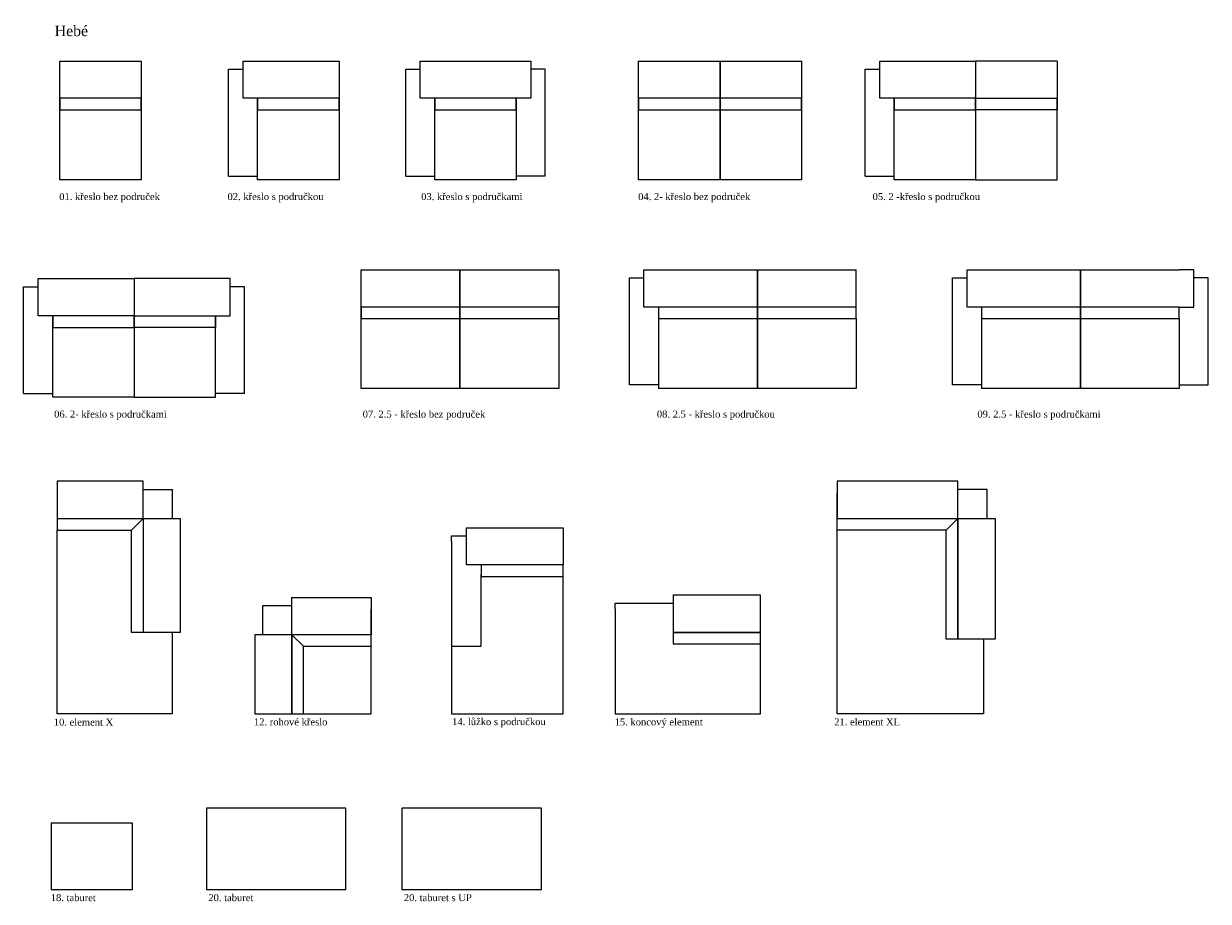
# Model space of a CAD drawing. Header units: millimetres. Extents: x -12383 to 13337, y -3202 to 6141.
# Tile 1 of 3: x -12383 to -2196, y -1501 to 6047. Entities that reach past the tile are written whole.
import ezdxf

# ---------------------------------------------------------------- set-up
doc = ezdxf.new("R2010")
doc.units = ezdxf.units.MM
doc.header["$MEASUREMENT"] = 0

msp = doc.modelspace()

# ---------------------------------------------------------------- linework, layer by layer
at = {"color": 18, "true_color": 0x000000}
for p, q in [((-12072, 5725), (-11372, 5725)), ((-12072, 5405), (-12072, 5725)), ((-12072, 5725), (-11372, 5725)), ((-12072, 4705), (-12072, 5725)), ((-11372, 5725), (-11372, 5405)), ((-11372, 5725), (-11372, 4705)), ((-10496, 5725), (-9671, 5725)), ((-10496, 5405), (-10496, 5725)), ((-10371, 5725), (-9671, 5725)), ((-9671, 5725), (-9671, 4705)), ((-9671, 5725), (-9671, 5405)), ((-8973, 5725), (-8023, 5725)), ((-8973, 5405), (-8973, 5725)), ((-8023, 5725), (-8023, 5405)), ((-7095, 5725), (-6395, 5725)), ((-7095, 5405), (-7095, 5725)), ((-7095, 5725), (-6395, 5725)), ((-7095, 4705), (-7095, 5725)), ((-6395, 5725), (-5695, 5725)), ((-6395, 5405), (-6395, 5725)), ((-6395, 5725), (-5695, 5725)), ((-6395, 4705), (-6395, 5725)), ((-6395, 5725), (-6395, 5405)), ((-6395, 5725), (-6395, 4705)), ((-5695, 5725), (-5695, 5405)), ((-5695, 5725), (-5695, 4705)), ((-5022, 5725), (-4197, 5725)), ((-5022, 5405), (-5022, 5725)), ((-4897, 5725), (-4197, 5725)), ((-4197, 5725), (-4197, 5405)), ((-4197, 5725), (-4197, 4705)), ((-3497, 5725), (-4197, 5725)), ((-4197, 5725), (-4197, 4705)), ((-11372, 5405), (-12072, 5405)), ((-12072, 5405), (-12072, 5305)), ((-11372, 5405), (-12072, 5405)), ((-11372, 5305), (-11372, 5405)), ((-9671, 5405), (-10496, 5405)), ((-10371, 4705), (-10371, 5405)), ((-9671, 5405), (-10371, 5405)), ((-10371, 5405), (-10371, 5305)), ((-9671, 5305), (-9671, 5405)), ((-8023, 5405), (-8973, 5405)), ((-8848, 4705), (-8848, 5405)), ((-8148, 5405), (-8848, 5405)), ((-8848, 5405), (-8848, 5305)), ((-8148, 5405), (-8148, 4705)), ((-8148, 5305), (-8148, 5405)), ((-6395, 5405), (-7095, 5405)), ((-7095, 5405), (-7095, 5305)), ((-6395, 5405), (-7095, 5405)), ((-5695, 5405), (-6395, 5405)), ((-6395, 5405), (-6395, 5305)), ((-5695, 5405), (-6395, 5405)), ((-6395, 5305), (-6395, 5405)), ((-5695, 5305), (-5695, 5405)), ((-4197, 5405), (-5022, 5405)), ((-4197, 5405), (-4897, 5405)), ((-4897, 5405), (-4897, 5305)), ((-4897, 4705), (-4897, 5405)), ((-4197, 5305), (-4197, 5405)), ((-4197, 5405), (-3497, 5405)), ((-4197, 5305), (-4197, 5405)), ((-3497, 4705), (-3497, 5405)), ((-3497, 5405), (-3497, 5305)), ((-12072, 5305), (-11372, 5305)), ((-10371, 5305), (-9671, 5305)), ((-8848, 5305), (-8148, 5305)), ((-7095, 5305), (-6395, 5305)), ((-6395, 5305), (-5695, 5305)), ((-4897, 5305), (-4197, 5305)), ((-3497, 5305), (-4197, 5305)), ((-11372, 4705), (-12072, 4705)), ((-9671, 4705), (-10371, 4705)), ((-8148, 4705), (-8848, 4705)), ((-6395, 4705), (-7095, 4705)), ((-5695, 4705), (-6395, 4705)), ((-4197, 4705), (-4897, 4705)), ((-4197, 4705), (-3497, 4705)), ((-9481, 3930), (-8631, 3930)), ((-9481, 3610), (-9481, 3930)), ((-9481, 3930), (-8631, 3930)), ((-9481, 2910), (-9481, 3930)), ((-8631, 3930), (-7781, 3930)), ((-8631, 3610), (-8631, 3930)), ((-8631, 3930), (-7781, 3930)), ((-8631, 2910), (-8631, 3930)), ((-8631, 3930), (-8631, 3610)), ((-8631, 3930), (-8631, 2910)), ((-7781, 3930), (-7781, 3610)), ((-7781, 3930), (-7781, 2910)), ((-6924, 3930), (-6074, 3930)), ((-6924, 3930), (-6074, 3930)), ((-6074, 3930), (-6074, 2910)), ((-6074, 3930), (-6074, 3610)), ((-6074, 2910), (-6074, 3930)), ((-6074, 3930), (-5224, 3930)), ((-6074, 3610), (-6074, 3930)), ((-6074, 3930), (-5224, 3930)), ((-4146, 3930), (-3296, 3930)), ((-4146, 3930), (-3296, 3930)), ((-3296, 3930), (-3296, 2910)), ((-3296, 3930), (-3296, 3610)), ((-3296, 2910), (-3296, 3930)), ((-3296, 3930), (-2446, 3930)), ((-3296, 3610), (-3296, 3930)), ((-3296, 3930), (-2446, 3930)), ((-12258, 3855), (-11433, 3855)), ((-12258, 3535), (-12258, 3855)), ((-12133, 3855), (-11433, 3855)), ((-10733, 3855), (-11433, 3855)), ((-11433, 3855), (-11433, 2835)), ((-11433, 3855), (-11433, 2835)), ((-11433, 3855), (-11433, 3535)), ((-10608, 3855), (-11433, 3855)), ((-11433, 3855), (-11433, 3535)), ((-10608, 3535), (-10608, 3855)), ((-8631, 3610), (-9481, 3610)), ((-9481, 3610), (-9481, 3510)), ((-8631, 3610), (-9481, 3610)), ((-7781, 3610), (-8631, 3610)), ((-8631, 3610), (-8631, 3510)), ((-7781, 3610), (-8631, 3610)), ((-8631, 3510), (-8631, 3610)), ((-7781, 3510), (-7781, 3610)), ((-6074, 3610), (-6924, 3610)), ((-6924, 3610), (-6924, 3510)), ((-6074, 3610), (-6924, 3610)), ((-6074, 3510), (-6074, 3610)), ((-5224, 3610), (-6074, 3610)), ((-6074, 3610), (-6074, 3510)), ((-5224, 3610), (-6074, 3610)), ((-5224, 3510), (-5224, 3610)), ((-3296, 3610), (-4146, 3610)), ((-4146, 3610), (-4146, 3510)), ((-3296, 3610), (-4146, 3610)), ((-3296, 3510), (-3296, 3610)), ((-2446, 3610), (-3296, 3610)), ((-3296, 3610), (-3296, 3510)), ((-2446, 3610), (-3296, 3610)), ((-2446, 3510), (-2446, 3610)), ((-11433, 3535), (-12258, 3535)), ((-12133, 2835), (-12133, 3535)), ((-11433, 3535), (-12133, 3535)), ((-12133, 3535), (-12133, 3435)), ((-11433, 3535), (-10733, 3535)), ((-11433, 3435), (-11433, 3535)), ((-11433, 3435), (-11433, 3535)), ((-11433, 3535), (-10608, 3535)), ((-10733, 3535), (-10733, 3435)), ((-10733, 2835), (-10733, 3535)), ((-9481, 3510), (-8631, 3510)), ((-8631, 3510), (-7781, 3510)), ((-6924, 3510), (-6074, 3510)), ((-6074, 3510), (-5224, 3510)), ((-4146, 3510), (-3296, 3510)), ((-3296, 3510), (-2446, 3510)), ((-12133, 3435), (-11433, 3435)), ((-10733, 3435), (-11433, 3435)), ((-8631, 2910), (-9481, 2910)), ((-7781, 2910), (-8631, 2910)), ((-6074, 2910), (-6924, 2910)), ((-5224, 2910), (-6074, 2910)), ((-3296, 2910), (-4146, 2910)), ((-2446, 2910), (-3296, 2910)), ((-11433, 2835), (-12133, 2835)), ((-11433, 2835), (-10733, 2835)), ((-11356, 2112), (-12096, 2112)), ((-12096, 2112), (-12096, 1792)), ((-11356, 1792), (-11356, 2112)), ((-4349, 2112), (-5389, 2112)), ((-5389, 2112), (-5389, 1792)), ((-4349, 1792), (-4349, 2112)), ((-5389, 112), (-5389, 2012)), ((-12096, 1792), (-11356, 1792)), ((-11356, 1792), (-11036, 1792)), ((-11356, 1792), (-11356, 812)), ((-11036, 1792), (-11036, 812)), ((-5389, 1692), (-5389, 1792)), ((-5389, 1792), (-4349, 1792)), ((-5389, 1792), (-4349, 1792)), ((-4349, 1792), (-4349, 752)), ((-4349, 752), (-4349, 1792)), ((-4349, 1792), (-4029, 1792)), ((-4029, 1792), (-4029, 752)), ((-12096, 112), (-12096, 1692)), ((-11456, 812), (-11456, 1692)), ((-11456, 812), (-11456, 1692)), ((-8576, 1712), (-7743, 1712)), ((-8576, 1392), (-8576, 1712)), ((-7743, 1712), (-7743, 1392)), ((-4449, 1692), (-5389, 1692)), ((-4449, 752), (-4449, 1692)), ((-8703, 1593), (-8703, 693)), ((-8703, 1392), (-8703, 112)), ((-7743, 1392), (-8576, 1392)), ((-7743, 1392), (-8576, 1392)), ((-7743, 1392), (-8450, 1392)), ((-8450, 1392), (-8450, 1292)), ((-7743, 112), (-7743, 1392)), ((-7743, 1292), (-7743, 1392)), ((-8450, 693), (-8450, 1310)), ((-8450, 1292), (-7743, 1292)), ((-6797, 1132), (-6797, 812)), ((-6047, 1132), (-6797, 1132)), ((-6047, 812), (-6047, 1132)), ((-10076, 1112), (-9396, 1112)), ((-10076, 792), (-10076, 1112)), ((-9396, 1112), (-9396, 792)), ((-9396, 112), (-9396, 1012)), ((-7297, 1013), (-7297, 112)), ((-6047, 112), (-6047, 1013)), ((-11036, 812), (-11456, 812)), ((-11356, 812), (-11456, 812)), ((-10076, 792), (-10396, 792)), ((-10396, 792), (-10396, 112)), ((-10076, 792), (-10076, 112)), ((-9396, 792), (-10076, 792)), ((-10076, 112), (-10076, 792)), ((-9396, 792), (-10076, 792)), ((-9396, 692), (-9396, 792)), ((-6047, 812), (-6797, 812)), ((-6797, 812), (-6797, 712)), ((-6797, 812), (-6047, 812)), ((-6047, 712), (-6047, 812)), ((-4349, 752), (-4449, 752)), ((-4029, 752), (-4349, 752)), ((-4129, 752), (-4129, 112)), ((-9976, 112), (-9976, 692)), ((-9976, 692), (-9396, 692)), ((-8703, 693), (-8450, 693)), ((-6797, 712), (-6047, 712)), ((-11142, 112), (-12096, 112)), ((-10396, 112), (-10076, 112)), ((-10296, 112), (-9396, 112)), ((-10076, 112), (-9976, 112)), ((-8703, 112), (-7743, 112)), ((-7297, 112), (-6047, 112)), ((-4129, 112), (-5389, 112)), ((-9612, -700), (-10812, -700)), ((-10812, -700), (-10812, -1400)), ((-9612, -1400), (-9612, -700)), ((-7931, -700), (-9131, -700)), ((-9131, -700), (-9131, -1400)), ((-7931, -1400), (-7931, -700)), ((-11446, -830), (-12146, -830)), ((-12146, -830), (-12146, -1400)), ((-11446, -1400), (-11446, -830)), ((-12146, -1400), (-11446, -1400)), ((-10812, -1400), (-9612, -1400)), ((-9131, -1400), (-7931, -1400))]:
    msp.add_line(p, q, dxfattribs=at)
for p, q in [((-3497, 5725), (-3497, 5405)), ((-10621, 5655), (-10496, 5655)), ((-10621, 4735), (-10621, 5655)), ((-9098, 5655), (-8973, 5655)), ((-9098, 4735), (-9098, 5655)), ((-7898, 5655), (-8023, 5655)), ((-7898, 4735), (-7898, 5655)), ((-5147, 4735), (-5147, 5655)), ((-5147, 5655), (-5022, 5655)), ((-10621, 4735), (-10371, 4735)), ((-9098, 4735), (-8848, 4735)), ((-7898, 4735), (-8148, 4735)), ((-5147, 4735), (-4897, 4735)), ((-7049, 3610), (-7049, 3930)), ((-7049, 3930), (-6924, 3930)), ((-5224, 3610), (-5224, 3930)), ((-4271, 3610), (-4271, 3930)), ((-4271, 3930), (-4146, 3930)), ((-2321, 3930), (-2446, 3930)), ((-2321, 3610), (-2321, 3930)), ((-12383, 3785), (-12258, 3785)), ((-12383, 2865), (-12383, 3785)), ((-10483, 3785), (-10608, 3785)), ((-10483, 2865), (-10483, 3785)), ((-7174, 3860), (-7049, 3860)), ((-7174, 2940), (-7174, 3860)), ((-4396, 3860), (-4271, 3860)), ((-4396, 2940), (-4396, 3860)), ((-2196, 3860), (-2321, 3860)), ((-2196, 2940), (-2196, 3860)), ((-6924, 3610), (-7049, 3610)), ((-4146, 3610), (-4271, 3610)), ((-2446, 3610), (-2321, 3610)), ((-6924, 3510), (-6924, 2940)), ((-5224, 3510), (-5224, 2910)), ((-4146, 3510), (-4146, 2940)), ((-2446, 3510), (-2446, 2910)), ((-12383, 2865), (-12133, 2865)), ((-10483, 2865), (-10733, 2865)), ((-6924, 2940), (-7174, 2940)), ((-6924, 2940), (-6924, 2910)), ((-4146, 2940), (-4396, 2940)), ((-4146, 2940), (-4146, 2910)), ((-2446, 2940), (-2196, 2940)), ((-11356, 2042), (-11106, 2042)), ((-11106, 2042), (-11106, 1792)), ((-4099, 2042), (-4349, 2042)), ((-4099, 1792), (-4099, 2042)), ((-12096, 1792), (-12096, 1692)), ((-11456, 1692), (-11356, 1792)), ((-4449, 1692), (-4349, 1792)), ((-12096, 1692), (-11456, 1692)), ((-8703, 1593), (-8703, 1642)), ((-8703, 1642), (-8576, 1642)), ((-10326, 792), (-10326, 1042)), ((-10326, 1042), (-10076, 1042)), ((-7297, 1013), (-7297, 1062)), ((-7297, 1062), (-6797, 1062)), ((-11106, 812), (-11106, 112)), ((-9976, 692), (-10076, 792)), ((-11106, 112), (-11142, 112))]:
    msp.add_line(p, q)

# ---------------------------------------------------------------- texts
at = {"color": 18, "true_color": 0x000000, "attachment_point": 1, "line_spacing_factor": 0.963855}
for s, insert, char_height, width in [('\\fTimes New Roman;Hebé', (-12116, 6030, 774), 90, 367.06), ('\\fTimes New Roman;01. křeslo bez područek', (-12077, 4590), 60, 910.98), ('\\fTimes New Roman;02. křeslo s područkou', (-10630, 4590), 60, 870.98), ('\\fTimes New Roman;03. křeslo s područkami', (-8965, 4590), 60, 912.55), ('\\fTimes New Roman;04. 2- křeslo bez područek', (-7099, 4590), 60, 1007.84), ('\\fTimes New Roman;05. 2 -křeslo s područkou', (-5083, 4590), 60, 967.84), ('\\fTimes New Roman;06. 2- křeslo s područkami', (-12121, 2719), 60, 1009.41), ('\\fTimes New Roman;07. 2.5 - křeslo bez područek', (-9468, 2719), 60, 1097.25), ('\\fTimes New Roman;08. 2.5 - křeslo s područkou', (-6938, 2719), 60, 1057.25), ('\\fTimes New Roman;09. 2.5 - křeslo s područkami', (-4182, 2719), 60, 1098.82), ('\\fTimes New Roman;10. element X', (-12124, 70), 60, 551.37), ('\\fTimes New Roman;12. rohové křeslo', (-10403, 72), 60, 669.8), ('\\fTimes New Roman;14. lůžko s područkou', (-8699, 74), 60, 843.92), ('\\fTimes New Roman;15. koncový element', (-7301, 72), 60, 795.69), ('\\fTimes New Roman;21. element XL', (-5413, 72), 60, 613.33), ('\\fTimes New Roman;18. taburet', (-12150, -1440), 60, 431.76), ('\\fTimes New Roman;20. taburet', (-10795, -1440), 60, 440.39), ('\\fTimes New Roman;20. taburet s UP', (-9114, -1440), 60, 631.37)]:
    msp.add_mtext(s, dxfattribs=dict(at, insert=insert, char_height=char_height, width=width))

doc.saveas('drawing.dxf')
